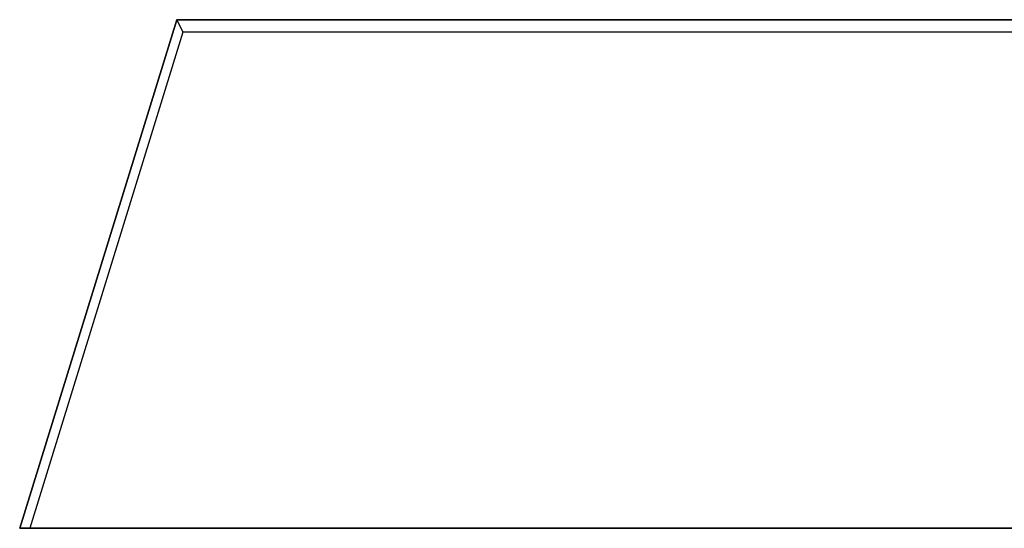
# Model space of a CAD drawing. Header units: inches. Extents: x 749 to 1245, y 24 to 374.
# Tile 137 of 145: x 1170.36 to 1172.79, y 166.67 to 167.92. Entities that reach past the tile are written whole.
import ezdxf

# ---------------------------------------------------------------- set-up
doc = ezdxf.new("R2010")
doc.units = ezdxf.units.IN
doc.header["$LTSCALE"] = 5
doc.header["$MEASUREMENT"] = 0
doc.layers.add('AM_0', color=7, linetype='CONTINUOUS', lineweight=30)

msp = doc.modelspace()

# ---------------------------------------------------------------- linework, layer by layer
at = {"layer": 'AM_0', "color": 7, "linetype": 'Continuous'}
for p, q in [((1170.748, 167.9199), (1170.3607, 166.6666)), ((1170.3607, 166.6666), (1170.748, 167.9199)), ((1170.748, 167.9199), (1170.7632, 167.8888)), ((1174.7087, 167.9199), (1170.748, 167.9199)), ((1170.748, 167.9199), (1174.7087, 167.9199)), ((1170.7632, 167.8888), (1170.3855, 166.6666)), ((1174.6991, 167.8888), (1170.7632, 167.8888)), ((1174.3214, 166.6666), (1170.3607, 166.6666)), ((1170.3607, 166.6666), (1174.3214, 166.6666))]:
    msp.add_line(p, q, dxfattribs=at)

doc.saveas('drawing.dxf')
